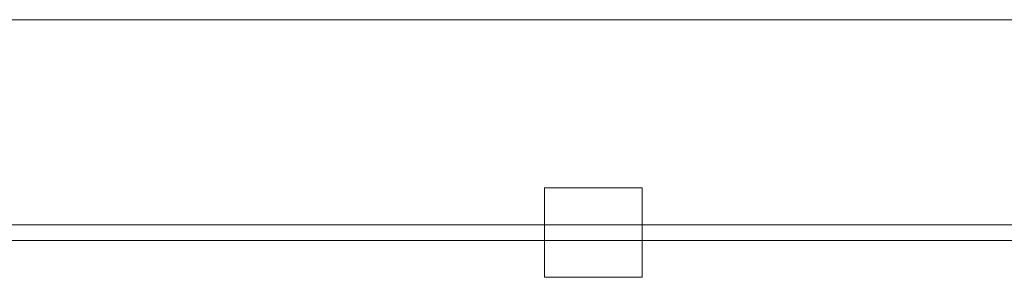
# Model space of a CAD drawing. Header units: metres. Extents: x -3.6 to 84.5, y -11 to 16.8.
# Tile 66 of 225: x 13.125 to 14.061, y 13.61 to 13.855. Entities that reach past the tile are written whole.
import ezdxf

# ---------------------------------------------------------------- set-up
doc = ezdxf.new("R2010")
doc.units = ezdxf.units.M
doc.header["$MEASUREMENT"] = 0
for name, color, linetype in [('604 - Struktur.Wand Aussen', 7, 'Continuous'), ('610 - Struktur.Treppe_ Rampe', 7, 'Continuous'), ('613 - Struktur.Fassade', 7, 'Continuous')]:
    doc.layers.add(name, color=color, linetype=linetype)

msp = doc.modelspace()

# ---------------------------------------------------------------- linework, layer by layer
at = {"layer": '604 - Struktur.Wand Aussen', "color": 7, "linetype": 'Continuous', "lineweight": 13}
msp.add_line((14.06998, 13.855), (12.07998, 13.855), dxfattribs=at)
at = {"layer": '610 - Struktur.Treppe_ Rampe', "color": 7, "linetype": 'Continuous', "lineweight": 18}
msp.add_line((14.84, 13.64498), (11.41, 13.64498), dxfattribs=at)
at = {"layer": '610 - Struktur.Treppe_ Rampe', "color": 7, "linetype": 'Continuous', "lineweight": 13}
msp.add_line((14.84, 13.64498), (11.41, 13.64498), dxfattribs=at)
at = {"layer": '613 - Struktur.Fassade', "color": 7, "linetype": 'Continuous', "lineweight": 13}
for p, q in [((13.62549, 13.66), (12.62249, 13.66)), ((13.67049, 13.66), (13.62549, 13.66)), ((14.27299, 13.66), (13.67049, 13.66))]:
    msp.add_line(p, q, dxfattribs=at)
at = {"layer": '613 - Struktur.Fassade', "color": 7, "linetype": 'Continuous', "lineweight": 13, "flags": 128}
msp.add_lwpolyline([(13.62399, 13.695), (13.71699, 13.695), (13.71699, 13.61), (13.62399, 13.61)], close=True, dxfattribs=at)

doc.saveas('drawing.dxf')
